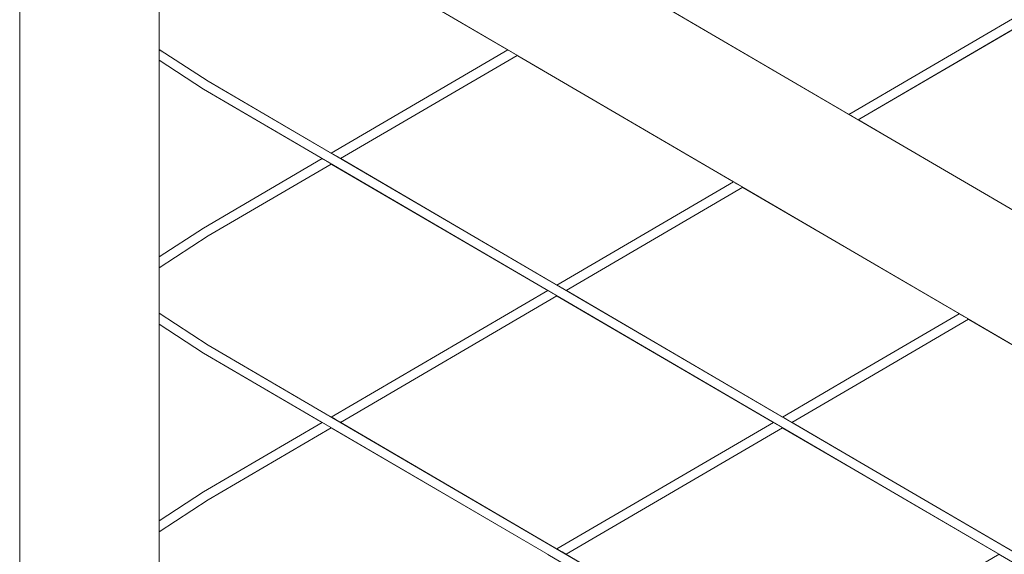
# Model space of a CAD drawing. Header units: millimetres. Extents: x -101298 to -58298, y 45839 to 66839.
# Tile 104 of 124: x -84967 to -84544, y 59648 to 59878. Entities that reach past the tile are written whole.
import ezdxf

# ---------------------------------------------------------------- set-up
doc = ezdxf.new("R2010")
doc.units = ezdxf.units.MM
doc.header["$MEASUREMENT"] = 0
doc.linetypes.add('Wipeout_Contour', pattern=[1000, 0, -1000])
doc.layers.add('Nowe_Konstrukcja - Schody', color=7, linetype='Continuous')
doc.layers.add('Nowe_Konstrukcja - Ściany zew', color=7, linetype='Continuous')
doc.layers.add('Nowe_Konstrukcja - Schody_Nr_pióra__101', color=250, linetype='Continuous', lineweight=13, true_color=0x333333)

msp = doc.modelspace()

# ---------------------------------------------------------------- wipeouts: each hides what was drawn before it
at = {"color": 254, "linetype": 'Wipeout_Contour', "lineweight": 0, "ltscale": 519223.660271}
msp.add_wipeout([(-84907.26, 59860.14), (-84907.26, 59775.63), (-84888.32, 59788.07), (-84837.3, 59817.89), (-84888.32, 59847.7)], dxfattribs=at).dxf.layer = 'Nowe_Konstrukcja - Ściany zew'
at = {"color": 254, "linetype": 'Wipeout_Contour', "lineweight": 0, "ltscale": 518897.448978}
msp.add_wipeout([(-84907.26, 59662.3), (-84888.32, 59674.74), (-84837.3, 59704.55), (-84888.32, 59734.37), (-84907.26, 59746.8)], dxfattribs=at).dxf.layer = 'Nowe_Konstrukcja - Ściany zew'

# ---------------------------------------------------------------- next in the draw order: wipeouts: each hides what was drawn before it
at = {"color": 254, "linetype": 'Wipeout_Contour', "lineweight": 0, "ltscale": 726989.95763}
msp.add_wipeout([(-84886.21, 59898), (-84907.26, 59884.26), (-84907.26, 59864.84), (-84886.21, 59851.1), (-84833.34, 59820.2), (-84757.43, 59864.57), (-84850.42, 59918.92)], dxfattribs=at).dxf.layer = 'Nowe_Konstrukcja - Ściany zew'
at = {"color": 254, "linetype": 'Wipeout_Contour', "lineweight": 0, "ltscale": 726516.375368}
msp.add_wipeout([(-84886.21, 59784.67), (-84907.26, 59770.93), (-84907.26, 59751.51), (-84886.21, 59737.77), (-84833.34, 59706.87), (-84740.34, 59761.22), (-84833.34, 59815.57)], dxfattribs=at).dxf.layer = 'Nowe_Konstrukcja - Ściany zew'
at = {"color": 254, "linetype": 'Wipeout_Contour', "lineweight": 0, "ltscale": 726059.863135}
msp.add_wipeout([(-84886.21, 59671.34), (-84907.26, 59657.6), (-84907.26, 59638.17), (-84886.21, 59624.44), (-84833.34, 59593.54), (-84740.34, 59647.89), (-84833.34, 59702.24)], dxfattribs=at).dxf.layer = 'Nowe_Konstrukcja - Ściany zew'

# ---------------------------------------------------------------- next in the draw order: wipeouts: each hides what was drawn before it
at = {"color": 254, "linetype": 'Wipeout_Contour', "lineweight": 0, "ltscale": 414902.246623}
msp.add_wipeout([(-84967.26, 59069.4), (-84907.26, 59069.4), (-84907.26, 60002.13), (-84967.26, 60002.13)], dxfattribs=at).dxf.layer = 'Nowe_Konstrukcja - Schody'
at = {"color": 254, "linetype": 'Wipeout_Contour', "lineweight": 0, "ltscale": 414907.88888}
msp.add_wipeout([(-84753.46, 59862.25), (-84829.37, 59817.89), (-84736.37, 59763.54), (-84660.46, 59807.9)], dxfattribs=at).dxf.layer = 'Nowe_Konstrukcja - Ściany zew'
at = {"color": 254, "linetype": 'Wipeout_Contour', "lineweight": 0, "ltscale": 414630.225465}
msp.add_wipeout([(-84829.37, 59704.55), (-84736.37, 59650.2), (-84643.37, 59704.55), (-84736.37, 59758.9)], dxfattribs=at).dxf.layer = 'Nowe_Konstrukcja - Ściany zew'

# ---------------------------------------------------------------- next in the draw order: linework, layer by layer
at = {"layer": 'Nowe_Konstrukcja - Schody_Nr_pióra__101', "color": 250, "linetype": 'Continuous', "lineweight": 13, "true_color": 0x333333}
msp.add_line((-84967.26, 59069.4), (-84967.26, 60002.13), dxfattribs=at)

# ---------------------------------------------------------------- next in the draw order: wipeouts: each hides what was drawn before it
at = {"color": 254, "linetype": 'Wipeout_Contour', "lineweight": 0, "ltscale": 311305.288497}
msp.add_wipeout([(-84907.26, 59660.22), (-84907.26, 59659.47), (-84887.26, 59673.04)], dxfattribs=at).dxf.layer = 'Nowe_Konstrukcja - Schody'
at = {"color": 254, "linetype": 'Wipeout_Contour', "lineweight": 0, "ltscale": 414126.411971}
msp.add_wipeout([(-84703.91, 59891.21), (-84610.91, 59836.86), (-84012.26, 60186.72), (-84012.26, 60295.42)], dxfattribs=at).dxf.layer = 'Nowe_Konstrukcja - Ściany zew'
at = {"color": 254, "linetype": 'Wipeout_Contour', "lineweight": 0, "ltscale": 414460.311893}
msp.add_wipeout([(-84656.5, 59805.58), (-84732.41, 59761.22), (-84639.41, 59706.87), (-84563.5, 59751.23)], dxfattribs=at).dxf.layer = 'Nowe_Konstrukcja - Ściany zew'
at = {"color": 254, "linetype": 'Wipeout_Contour', "lineweight": 0, "ltscale": 414182.617483}
msp.add_wipeout([(-84639.41, 59702.24), (-84732.41, 59647.89), (-84639.41, 59593.54), (-84546.41, 59647.89)], dxfattribs=at).dxf.layer = 'Nowe_Konstrukcja - Ściany zew'

# ---------------------------------------------------------------- next in the draw order: wipeouts: each hides what was drawn before it
at = {"color": 254, "linetype": 'Wipeout_Contour', "lineweight": 0, "ltscale": 414409.65469}
msp.add_wipeout([(-84642.79, 59704.21), (-84735.79, 59649.86), (-84734.39, 59649.04), (-84641.39, 59703.39)], dxfattribs=at).dxf.layer = 'Nowe_Konstrukcja - Schody'
at = {"color": 254, "linetype": 'Wipeout_Contour', "lineweight": 0, "ltscale": 415071.029583}
msp.add_wipeout([(-84888.01, 59674.24), (-84907.26, 59661.23), (-84907.26, 59660.22), (-84887.26, 59673.04)], dxfattribs=at).dxf.layer = 'Nowe_Konstrukcja - Schody'
at = {"color": 254, "linetype": 'Wipeout_Contour', "lineweight": 0, "ltscale": 413770.646557}
msp.add_wipeout([(-84606.95, 59834.54), (-84513.95, 59780.19), (-84012.26, 60073.38), (-84012.26, 60182.08)], dxfattribs=at).dxf.layer = 'Nowe_Konstrukcja - Ściany zew'
at = {"color": 254, "linetype": 'Wipeout_Contour', "lineweight": 0, "ltscale": 414012.738027}
msp.add_wipeout([(-84635.45, 59704.55), (-84542.45, 59650.2), (-84466.54, 59694.57), (-84559.54, 59748.92)], dxfattribs=at).dxf.layer = 'Nowe_Konstrukcja - Ściany zew'

# ---------------------------------------------------------------- next in the draw order: wipeouts: each hides what was drawn before it
at = {"color": 254, "linetype": 'Wipeout_Contour', "lineweight": 0, "ltscale": 413787.167475}
msp.add_wipeout([(-84339.88, 59620.54), (-84338.92, 59622.19), (-84618.92, 59785.82), (-84619.88, 59784.18)], dxfattribs=at).dxf.layer = 'Nowe_Konstrukcja - Schody'
at = {"color": 254, "linetype": 'Wipeout_Contour', "lineweight": 0, "ltscale": 414403.185376}
msp.add_wipeout([(-84641.39, 59703.39), (-84734.39, 59649.04), (-84732.99, 59648.23), (-84639.99, 59702.58)], dxfattribs=at).dxf.layer = 'Nowe_Konstrukcja - Schody'
at = {"color": 254, "linetype": 'Wipeout_Contour', "lineweight": 0, "ltscale": 311302.134792}
msp.add_wipeout([(-84886.52, 59671.83), (-84907.26, 59658.49), (-84907.26, 59658)], dxfattribs=at).dxf.layer = 'Nowe_Konstrukcja - Schody'

# ---------------------------------------------------------------- next in the draw order: wipeouts: each hides what was drawn before it
at = {"color": 254, "linetype": 'Wipeout_Contour', "lineweight": 0, "ltscale": 413788.430744}
msp.add_wipeout([(-84338.92, 59622.19), (-84336.18, 59626.87), (-84616.18, 59790.5), (-84618.92, 59785.82)], dxfattribs=at).dxf.layer = 'Nowe_Konstrukcja - Schody'
at = {"color": 254, "linetype": 'Wipeout_Contour', "lineweight": 0, "ltscale": 414398.610882}
msp.add_wipeout([(-84639.99, 59702.58), (-84732.99, 59648.23), (-84732.41, 59647.89), (-84639.41, 59702.24)], dxfattribs=at).dxf.layer = 'Nowe_Konstrukcja - Schody'
at = {"color": 254, "linetype": 'Wipeout_Contour', "lineweight": 0, "ltscale": 415066.418705}
msp.add_wipeout([(-84887.26, 59673.04), (-84907.26, 59659.47), (-84907.26, 59658.49), (-84886.52, 59671.83)], dxfattribs=at).dxf.layer = 'Nowe_Konstrukcja - Schody'

# ---------------------------------------------------------------- next in the draw order: wipeouts: each hides what was drawn before it
at = {"color": 254, "linetype": 'Wipeout_Contour', "lineweight": 0, "ltscale": 415080.804642}
msp.add_wipeout([(-84619.88, 59784.18), (-84618.92, 59785.82), (-84899.42, 59949.75), (-84900.42, 59948.14)], dxfattribs=at).dxf.layer = 'Nowe_Konstrukcja - Schody'
at = {"color": 254, "linetype": 'Wipeout_Contour', "lineweight": 0, "ltscale": 413790.766209}
msp.add_wipeout([(-84336.18, 59626.87), (-84332.09, 59633.87), (-84612.09, 59797.5), (-84616.18, 59790.5)], dxfattribs=at).dxf.layer = 'Nowe_Konstrukcja - Schody'
at = {"color": 254, "linetype": 'Wipeout_Contour', "lineweight": 0, "ltscale": 414414.229152}
msp.add_wipeout([(-84643.37, 59704.55), (-84736.37, 59650.2), (-84735.79, 59649.86), (-84642.79, 59704.21)], dxfattribs=at).dxf.layer = 'Nowe_Konstrukcja - Schody'
at = {"color": 254, "linetype": 'Wipeout_Contour', "lineweight": 0, "ltscale": 415063.244683}
msp.add_wipeout([(-84886.52, 59671.83), (-84907.26, 59658), (-84907.26, 59657.6), (-84886.21, 59671.34)], dxfattribs=at).dxf.layer = 'Nowe_Konstrukcja - Schody'

# ---------------------------------------------------------------- next in the draw order: wipeouts: each hides what was drawn before it
at = {"color": 254, "linetype": 'Wipeout_Contour', "lineweight": 0, "ltscale": 415081.879458}
msp.add_wipeout([(-84618.92, 59785.82), (-84616.18, 59790.5), (-84896.57, 59954.36), (-84899.42, 59949.75)], dxfattribs=at).dxf.layer = 'Nowe_Konstrukcja - Schody'
at = {"color": 254, "linetype": 'Wipeout_Contour', "lineweight": 0, "ltscale": 413793.820153}
msp.add_wipeout([(-84332.09, 59633.87), (-84327.26, 59642.13), (-84607.26, 59805.76), (-84612.09, 59797.5)], dxfattribs=at).dxf.layer = 'Nowe_Konstrukcja - Schody'
at = {"color": 254, "linetype": 'Wipeout_Contour', "lineweight": 0, "ltscale": 414857.264342}
msp.add_wipeout([(-84832.76, 59706.53), (-84831.35, 59705.71), (-84738.36, 59760.06), (-84739.76, 59760.88)], dxfattribs=at).dxf.layer = 'Nowe_Konstrukcja - Schody'
at = {"color": 254, "linetype": 'Wipeout_Contour', "lineweight": 0, "ltscale": 311309.881493}
msp.add_wipeout([(-84907.26, 59662.3), (-84907.26, 59662.22), (-84888.32, 59674.74)], dxfattribs=at).dxf.layer = 'Nowe_Konstrukcja - Schody'

# ---------------------------------------------------------------- next in the draw order: wipeouts: each hides what was drawn before it
at = {"color": 254, "linetype": 'Wipeout_Contour', "lineweight": 0, "ltscale": 415083.866294}
msp.add_wipeout([(-84616.18, 59790.5), (-84612.09, 59797.5), (-84892.3, 59961.26), (-84896.57, 59954.36)], dxfattribs=at).dxf.layer = 'Nowe_Konstrukcja - Schody'
at = {"color": 254, "linetype": 'Wipeout_Contour', "lineweight": 0, "ltscale": 413797.128931}
msp.add_wipeout([(-84602.44, 59814.02), (-84607.26, 59805.76), (-84327.26, 59642.13), (-84322.44, 59650.39)], dxfattribs=at).dxf.layer = 'Nowe_Konstrukcja - Schody'
at = {"color": 254, "linetype": 'Wipeout_Contour', "lineweight": 0, "ltscale": 311500.903685}
msp.add_wipeout([(-84907.26, 59773.55), (-84907.26, 59772.8), (-84887.26, 59786.37)], dxfattribs=at).dxf.layer = 'Nowe_Konstrukcja - Schody'
at = {"color": 254, "linetype": 'Wipeout_Contour', "lineweight": 0, "ltscale": 414850.795002}
msp.add_wipeout([(-84738.36, 59760.06), (-84831.35, 59705.71), (-84829.95, 59704.89), (-84736.95, 59759.24)], dxfattribs=at).dxf.layer = 'Nowe_Konstrukcja - Schody'
at = {"color": 254, "linetype": 'Wipeout_Contour', "lineweight": 0, "ltscale": 311308.501324}
msp.add_wipeout([(-84888.01, 59674.24), (-84907.26, 59661.79), (-84907.26, 59661.23)], dxfattribs=at).dxf.layer = 'Nowe_Konstrukcja - Schody'

# ---------------------------------------------------------------- next in the draw order: wipeouts: each hides what was drawn before it
at = {"color": 254, "linetype": 'Wipeout_Contour', "lineweight": 0, "ltscale": 415086.464515}
msp.add_wipeout([(-84612.09, 59797.5), (-84607.26, 59805.76), (-84887.26, 59969.4), (-84892.3, 59961.26)], dxfattribs=at).dxf.layer = 'Nowe_Konstrukcja - Schody'
at = {"color": 254, "linetype": 'Wipeout_Contour', "lineweight": 0, "ltscale": 413800.188864}
msp.add_wipeout([(-84598.34, 59821.03), (-84602.44, 59814.02), (-84322.44, 59650.39), (-84318.34, 59657.39)], dxfattribs=at).dxf.layer = 'Nowe_Konstrukcja - Schody'
at = {"color": 254, "linetype": 'Wipeout_Contour', "lineweight": 0, "ltscale": 415331.864992}
msp.add_wipeout([(-84888.01, 59787.57), (-84907.26, 59774.57), (-84907.26, 59773.55), (-84887.26, 59786.37)], dxfattribs=at).dxf.layer = 'Nowe_Konstrukcja - Schody'
at = {"color": 254, "linetype": 'Wipeout_Contour', "lineweight": 0, "ltscale": 414846.220463}
msp.add_wipeout([(-84829.95, 59704.89), (-84829.37, 59704.55), (-84736.37, 59758.9), (-84736.95, 59759.24)], dxfattribs=at).dxf.layer = 'Nowe_Konstrukcja - Schody'
at = {"color": 254, "linetype": 'Wipeout_Contour', "lineweight": 0, "ltscale": 414283.320687}
msp.add_wipeout([(-84638.83, 59706.53), (-84637.43, 59705.71), (-84607.26, 59723.34), (-84607.98, 59724.56)], dxfattribs=at).dxf.layer = 'Nowe_Konstrukcja - Schody'
at = {"color": 254, "linetype": 'Wipeout_Contour', "lineweight": 0, "ltscale": 415074.366927}
msp.add_wipeout([(-84888.32, 59674.74), (-84907.26, 59662.22), (-84907.26, 59661.79), (-84888.01, 59674.24)], dxfattribs=at).dxf.layer = 'Nowe_Konstrukcja - Schody'
at = {"color": 254, "linetype": 'Wipeout_Contour', "lineweight": 0, "ltscale": 413936.800479}
msp.add_wipeout([(-84608.27, 59611.73), (-84607.98, 59611.23), (-84545.83, 59647.55), (-84546.41, 59647.89)], dxfattribs=at).dxf.layer = 'Nowe_Konstrukcja - Schody'

# ---------------------------------------------------------------- next in the draw order: wipeouts: each hides what was drawn before it
at = {"color": 254, "linetype": 'Wipeout_Contour', "lineweight": 0, "ltscale": 415089.279869}
msp.add_wipeout([(-84607.26, 59805.76), (-84602.44, 59814.02), (-84882.23, 59977.54), (-84887.26, 59969.4)], dxfattribs=at).dxf.layer = 'Nowe_Konstrukcja - Schody'
at = {"color": 254, "linetype": 'Wipeout_Contour', "lineweight": 0, "ltscale": 413802.532721}
msp.add_wipeout([(-84595.61, 59825.71), (-84598.34, 59821.03), (-84318.34, 59657.39), (-84315.61, 59662.07)], dxfattribs=at).dxf.layer = 'Nowe_Konstrukcja - Schody'
at = {"color": 254, "linetype": 'Wipeout_Contour', "lineweight": 0, "ltscale": 311497.74713}
msp.add_wipeout([(-84886.52, 59785.17), (-84907.26, 59771.82), (-84907.26, 59771.33)], dxfattribs=at).dxf.layer = 'Nowe_Konstrukcja - Schody'
at = {"color": 254, "linetype": 'Wipeout_Contour', "lineweight": 0, "ltscale": 414861.838868}
msp.add_wipeout([(-84833.34, 59706.87), (-84832.76, 59706.53), (-84739.76, 59760.88), (-84740.34, 59761.22)], dxfattribs=at).dxf.layer = 'Nowe_Konstrukcja - Schody'
at = {"color": 254, "linetype": 'Wipeout_Contour', "lineweight": 0, "ltscale": 414277.51212}
msp.add_wipeout([(-84637.43, 59705.71), (-84636.03, 59704.89), (-84606.55, 59722.12), (-84607.26, 59723.34)], dxfattribs=at).dxf.layer = 'Nowe_Konstrukcja - Schody'
at = {"color": 254, "linetype": 'Wipeout_Contour', "lineweight": 0, "ltscale": 415004.069506}
msp.add_wipeout([(-84836.72, 59704.21), (-84888.01, 59674.24), (-84887.26, 59673.04), (-84835.32, 59703.39)], dxfattribs=at).dxf.layer = 'Nowe_Konstrukcja - Schody'

# ---------------------------------------------------------------- next in the draw order: wipeouts: each hides what was drawn before it
at = {"color": 254, "linetype": 'Wipeout_Contour', "lineweight": 0, "ltscale": 415091.883743}
msp.add_wipeout([(-84602.44, 59814.02), (-84598.34, 59821.03), (-84877.96, 59984.44), (-84882.23, 59977.54)], dxfattribs=at).dxf.layer = 'Nowe_Konstrukcja - Schody'
at = {"color": 254, "linetype": 'Wipeout_Contour', "lineweight": 0, "ltscale": 413803.801868}
msp.add_wipeout([(-84594.65, 59827.35), (-84595.61, 59825.71), (-84315.61, 59662.07), (-84314.65, 59663.71)], dxfattribs=at).dxf.layer = 'Nowe_Konstrukcja - Schody'
at = {"color": 254, "linetype": 'Wipeout_Contour', "lineweight": 0, "ltscale": 414687.33339}
msp.add_wipeout([(-84735.79, 59763.2), (-84734.39, 59762.38), (-84658.48, 59806.74), (-84659.88, 59807.56)], dxfattribs=at).dxf.layer = 'Nowe_Konstrukcja - Schody'
at = {"color": 254, "linetype": 'Wipeout_Contour', "lineweight": 0, "ltscale": 415327.250567}
msp.add_wipeout([(-84887.26, 59786.37), (-84907.26, 59772.8), (-84907.26, 59771.82), (-84886.52, 59785.17)], dxfattribs=at).dxf.layer = 'Nowe_Konstrukcja - Schody'
at = {"color": 254, "linetype": 'Wipeout_Contour', "lineweight": 0, "ltscale": 414273.40146}
msp.add_wipeout([(-84636.03, 59704.89), (-84635.45, 59704.55), (-84606.25, 59721.61), (-84606.55, 59722.12)], dxfattribs=at).dxf.layer = 'Nowe_Konstrukcja - Schody'
at = {"color": 254, "linetype": 'Wipeout_Contour', "lineweight": 0, "ltscale": 414998.233023}
msp.add_wipeout([(-84835.32, 59703.39), (-84887.26, 59673.04), (-84886.52, 59671.83), (-84833.92, 59702.58)], dxfattribs=at).dxf.layer = 'Nowe_Konstrukcja - Schody'

# ---------------------------------------------------------------- next in the draw order: wipeouts: each hides what was drawn before it
at = {"color": 254, "linetype": 'Wipeout_Contour', "lineweight": 0, "ltscale": 415093.878417}
msp.add_wipeout([(-84598.34, 59821.03), (-84595.61, 59825.71), (-84875.1, 59989.05), (-84877.96, 59984.44)], dxfattribs=at).dxf.layer = 'Nowe_Konstrukcja - Schody'
at = {"color": 254, "linetype": 'Wipeout_Contour', "lineweight": 0, "ltscale": 414680.864539}
msp.add_wipeout([(-84658.48, 59806.74), (-84734.39, 59762.38), (-84732.99, 59761.56), (-84657.08, 59805.92)], dxfattribs=at).dxf.layer = 'Nowe_Konstrukcja - Schody'
at = {"color": 254, "linetype": 'Wipeout_Contour', "lineweight": 0, "ltscale": 415324.074115}
msp.add_wipeout([(-84886.52, 59785.17), (-84907.26, 59771.33), (-84907.26, 59770.93), (-84886.21, 59784.67)], dxfattribs=at).dxf.layer = 'Nowe_Konstrukcja - Schody'
at = {"color": 254, "linetype": 'Wipeout_Contour', "lineweight": 0, "ltscale": 414287.424754}
msp.add_wipeout([(-84608.27, 59725.07), (-84639.41, 59706.87), (-84638.83, 59706.53), (-84607.98, 59724.56)], dxfattribs=at).dxf.layer = 'Nowe_Konstrukcja - Schody'
at = {"color": 254, "linetype": 'Wipeout_Contour', "lineweight": 0, "ltscale": 414994.107779}
msp.add_wipeout([(-84833.92, 59702.58), (-84886.52, 59671.83), (-84886.21, 59671.34), (-84833.34, 59702.24)], dxfattribs=at).dxf.layer = 'Nowe_Konstrukcja - Schody'

# ---------------------------------------------------------------- next in the draw order: wipeouts: each hides what was drawn before it
at = {"color": 254, "linetype": 'Wipeout_Contour', "lineweight": 0, "ltscale": 415094.958379}
msp.add_wipeout([(-84595.61, 59825.71), (-84594.65, 59827.35), (-84874.1, 59990.67), (-84875.1, 59989.05)], dxfattribs=at).dxf.layer = 'Nowe_Konstrukcja - Schody'
at = {"color": 254, "linetype": 'Wipeout_Contour', "lineweight": 0, "ltscale": 414676.290353}
msp.add_wipeout([(-84732.99, 59761.56), (-84732.41, 59761.22), (-84656.5, 59805.58), (-84657.08, 59805.92)], dxfattribs=at).dxf.layer = 'Nowe_Konstrukcja - Schody'
at = {"color": 254, "linetype": 'Wipeout_Contour', "lineweight": 0, "ltscale": 311505.50088}
msp.add_wipeout([(-84907.26, 59775.63), (-84907.26, 59775.56), (-84888.32, 59788.07)], dxfattribs=at).dxf.layer = 'Nowe_Konstrukcja - Schody'
at = {"color": 254, "linetype": 'Wipeout_Contour', "lineweight": 0, "ltscale": 414210.458558}
msp.add_wipeout([(-84562.92, 59750.89), (-84607.98, 59724.56), (-84607.26, 59723.34), (-84561.52, 59750.07)], dxfattribs=at).dxf.layer = 'Nowe_Konstrukcja - Schody'
at = {"color": 254, "linetype": 'Wipeout_Contour', "lineweight": 0, "ltscale": 415008.198386}
msp.add_wipeout([(-84837.3, 59704.55), (-84888.32, 59674.74), (-84888.01, 59674.24), (-84836.72, 59704.21)], dxfattribs=at).dxf.layer = 'Nowe_Konstrukcja - Schody'

# ---------------------------------------------------------------- next in the draw order: wipeouts: each hides what was drawn before it
at = {"color": 254, "linetype": 'Wipeout_Contour', "lineweight": 0, "ltscale": 415134.912202}
msp.add_wipeout([(-84832.76, 59819.86), (-84831.35, 59819.04), (-84755.44, 59863.41), (-84756.84, 59864.23)], dxfattribs=at).dxf.layer = 'Nowe_Konstrukcja - Schody'
at = {"color": 254, "linetype": 'Wipeout_Contour', "lineweight": 0, "ltscale": 414517.624495}
msp.add_wipeout([(-84610.33, 59836.52), (-84608.93, 59835.7), (-84607.26, 59836.67), (-84607.98, 59837.89)], dxfattribs=at).dxf.layer = 'Nowe_Konstrukcja - Schody'
at = {"color": 254, "linetype": 'Wipeout_Contour', "lineweight": 0, "ltscale": 414691.907549}
msp.add_wipeout([(-84736.37, 59763.54), (-84735.79, 59763.2), (-84659.88, 59807.56), (-84660.46, 59807.9)], dxfattribs=at).dxf.layer = 'Nowe_Konstrukcja - Schody'
at = {"color": 254, "linetype": 'Wipeout_Contour', "lineweight": 0, "ltscale": 311504.119437}
msp.add_wipeout([(-84907.26, 59774.57), (-84888.01, 59787.57), (-84907.26, 59775.13)], dxfattribs=at).dxf.layer = 'Nowe_Konstrukcja - Schody'
at = {"color": 254, "linetype": 'Wipeout_Contour', "lineweight": 0, "ltscale": 414204.650164}
msp.add_wipeout([(-84607.26, 59723.34), (-84606.55, 59722.12), (-84560.12, 59749.26), (-84561.52, 59750.07)], dxfattribs=at).dxf.layer = 'Nowe_Konstrukcja - Schody'

# ---------------------------------------------------------------- next in the draw order: wipeouts: each hides what was drawn before it
at = {"color": 254, "linetype": 'Wipeout_Contour', "lineweight": 0, "ltscale": 415128.443306}
msp.add_wipeout([(-84755.44, 59863.41), (-84831.35, 59819.04), (-84829.95, 59818.22), (-84754.04, 59862.59)], dxfattribs=at).dxf.layer = 'Nowe_Konstrukcja - Schody'
at = {"color": 254, "linetype": 'Wipeout_Contour', "lineweight": 0, "ltscale": 414511.844154}
msp.add_wipeout([(-84608.93, 59835.7), (-84607.53, 59834.88), (-84606.55, 59835.45), (-84607.26, 59836.67)], dxfattribs=at).dxf.layer = 'Nowe_Konstrukcja - Schody'
at = {"color": 254, "linetype": 'Wipeout_Contour', "lineweight": 0, "ltscale": 415335.204907}
msp.add_wipeout([(-84888.32, 59788.07), (-84907.26, 59775.56), (-84907.26, 59775.13), (-84888.01, 59787.57)], dxfattribs=at).dxf.layer = 'Nowe_Konstrukcja - Schody'
at = {"color": 254, "linetype": 'Wipeout_Contour', "lineweight": 0, "ltscale": 414200.545086}
msp.add_wipeout([(-84606.55, 59722.12), (-84606.25, 59721.61), (-84559.54, 59748.92), (-84560.12, 59749.26)], dxfattribs=at).dxf.layer = 'Nowe_Konstrukcja - Schody'

# ---------------------------------------------------------------- next in the draw order: wipeouts: each hides what was drawn before it
at = {"color": 254, "linetype": 'Wipeout_Contour', "lineweight": 0, "ltscale": 415123.869069}
msp.add_wipeout([(-84829.95, 59818.22), (-84829.37, 59817.89), (-84753.46, 59862.25), (-84754.04, 59862.59)], dxfattribs=at).dxf.layer = 'Nowe_Konstrukcja - Schody'
at = {"color": 254, "linetype": 'Wipeout_Contour', "lineweight": 0, "ltscale": 414507.706762}
msp.add_wipeout([(-84607.53, 59834.88), (-84606.95, 59834.54), (-84606.25, 59834.95), (-84606.55, 59835.45)], dxfattribs=at).dxf.layer = 'Nowe_Konstrukcja - Schody'
at = {"color": 254, "linetype": 'Wipeout_Contour', "lineweight": 0, "ltscale": 415265.041068}
msp.add_wipeout([(-84836.72, 59817.55), (-84888.01, 59787.57), (-84887.26, 59786.37), (-84835.32, 59816.73)], dxfattribs=at).dxf.layer = 'Nowe_Konstrukcja - Schody'
at = {"color": 254, "linetype": 'Wipeout_Contour', "lineweight": 0, "ltscale": 414214.567907}
msp.add_wipeout([(-84563.5, 59751.23), (-84608.27, 59725.07), (-84607.98, 59724.56), (-84562.92, 59750.89)], dxfattribs=at).dxf.layer = 'Nowe_Konstrukcja - Schody'

# ---------------------------------------------------------------- next in the draw order: wipeouts: each hides what was drawn before it
at = {"color": 254, "linetype": 'Wipeout_Contour', "lineweight": 0, "ltscale": 415139.486401}
msp.add_wipeout([(-84757.43, 59864.57), (-84833.34, 59820.2), (-84832.76, 59819.86), (-84756.84, 59864.23)], dxfattribs=at).dxf.layer = 'Nowe_Konstrukcja - Schody'
at = {"color": 254, "linetype": 'Wipeout_Contour', "lineweight": 0, "ltscale": 414521.683316}
msp.add_wipeout([(-84610.91, 59836.86), (-84610.33, 59836.52), (-84607.98, 59837.89), (-84608.27, 59838.4)], dxfattribs=at).dxf.layer = 'Nowe_Konstrukcja - Schody'
at = {"color": 254, "linetype": 'Wipeout_Contour', "lineweight": 0, "ltscale": 415259.203838}
msp.add_wipeout([(-84887.26, 59786.37), (-84886.52, 59785.17), (-84833.92, 59815.91), (-84835.32, 59816.73)], dxfattribs=at).dxf.layer = 'Nowe_Konstrukcja - Schody'
at = {"color": 254, "linetype": 'Wipeout_Contour', "lineweight": 0, "ltscale": 414549.447364}
msp.add_wipeout([(-84608.27, 59570.7), (-84607.98, 59571.21), (-84888.01, 59734.86), (-84888.32, 59734.37)], dxfattribs=at).dxf.layer = 'Nowe_Konstrukcja - Schody'

# ---------------------------------------------------------------- next in the draw order: wipeouts: each hides what was drawn before it
at = {"color": 254, "linetype": 'Wipeout_Contour', "lineweight": 0, "ltscale": 414248.22184}
msp.add_wipeout([(-84607.98, 59837.89), (-84607.26, 59836.67), (-84327.26, 60000.31), (-84327.98, 60001.53)], dxfattribs=at).dxf.layer = 'Nowe_Konstrukcja - Schody'
at = {"color": 254, "linetype": 'Wipeout_Contour', "lineweight": 0, "ltscale": 415255.078047}
msp.add_wipeout([(-84886.52, 59785.17), (-84886.21, 59784.67), (-84833.34, 59815.57), (-84833.92, 59815.91)], dxfattribs=at).dxf.layer = 'Nowe_Konstrukcja - Schody'
at = {"color": 254, "linetype": 'Wipeout_Contour', "lineweight": 0, "ltscale": 414550.140159}
msp.add_wipeout([(-84607.26, 59572.43), (-84606.55, 59573.65), (-84886.52, 59737.27), (-84887.26, 59736.07)], dxfattribs=at).dxf.layer = 'Nowe_Konstrukcja - Schody'

# ---------------------------------------------------------------- next in the draw order: wipeouts: each hides what was drawn before it
at = {"color": 254, "linetype": 'Wipeout_Contour', "lineweight": 0, "ltscale": 414243.068081}
msp.add_wipeout([(-84607.26, 59836.67), (-84606.55, 59835.45), (-84326.55, 59999.09), (-84327.26, 60000.31)], dxfattribs=at).dxf.layer = 'Nowe_Konstrukcja - Schody'
at = {"color": 254, "linetype": 'Wipeout_Contour', "lineweight": 0, "ltscale": 415269.170461}
msp.add_wipeout([(-84837.3, 59817.89), (-84888.32, 59788.07), (-84888.01, 59787.57), (-84836.72, 59817.55)], dxfattribs=at).dxf.layer = 'Nowe_Konstrukcja - Schody'
at = {"color": 254, "linetype": 'Wipeout_Contour', "lineweight": 0, "ltscale": 414550.427036}
msp.add_wipeout([(-84606.55, 59573.65), (-84606.25, 59574.16), (-84886.21, 59737.77), (-84886.52, 59737.27)], dxfattribs=at).dxf.layer = 'Nowe_Konstrukcja - Schody'

# ---------------------------------------------------------------- next in the draw order: linework, layer by layer
at = {"layer": 'Nowe_Konstrukcja - Schody_Nr_pióra__101', "color": 250, "linetype": 'Continuous', "lineweight": 13, "true_color": 0x333333}
for p, q in [((-84907.26, 59662.3), (-84888.32, 59674.74)), ((-84907.26, 59657.6), (-84886.21, 59671.34))]:
    msp.add_line(p, q, dxfattribs=at)

# ---------------------------------------------------------------- next in the draw order: wipeouts: each hides what was drawn before it
at = {"color": 254, "linetype": 'Wipeout_Contour', "lineweight": 0, "ltscale": 414239.42379}
msp.add_wipeout([(-84326.55, 59999.09), (-84606.55, 59835.45), (-84606.25, 59834.95), (-84326.25, 59998.58)], dxfattribs=at).dxf.layer = 'Nowe_Konstrukcja - Schody'
at = {"color": 254, "linetype": 'Wipeout_Contour', "lineweight": 0, "ltscale": 415241.353455}
msp.add_wipeout([(-84888.01, 59734.86), (-84907.26, 59747.24), (-84907.26, 59746.8), (-84888.32, 59734.37)], dxfattribs=at).dxf.layer = 'Nowe_Konstrukcja - Schody'
at = {"color": 254, "linetype": 'Wipeout_Contour', "lineweight": 0, "ltscale": 413517.957771}
msp.add_wipeout([(-84328.27, 59520.4), (-84327.98, 59520.91), (-84607.98, 59684.54), (-84608.27, 59684.04)], dxfattribs=at).dxf.layer = 'Nowe_Konstrukcja - Schody'

# ---------------------------------------------------------------- next in the draw order: wipeouts: each hides what was drawn before it
at = {"color": 254, "linetype": 'Wipeout_Contour', "lineweight": 0, "ltscale": 414251.866106}
msp.add_wipeout([(-84608.27, 59838.4), (-84607.98, 59837.89), (-84327.98, 60001.53), (-84328.27, 60002.04)], dxfattribs=at).dxf.layer = 'Nowe_Konstrukcja - Schody'
at = {"color": 254, "linetype": 'Wipeout_Contour', "lineweight": 0, "ltscale": 415244.973465}
msp.add_wipeout([(-84886.52, 59737.27), (-84907.26, 59750.44), (-84907.26, 59749.42), (-84887.26, 59736.07)], dxfattribs=at).dxf.layer = 'Nowe_Konstrukcja - Schody'
at = {"color": 254, "linetype": 'Wipeout_Contour', "lineweight": 0, "ltscale": 413518.783588}
msp.add_wipeout([(-84606.55, 59686.99), (-84607.26, 59685.76), (-84327.26, 59522.13), (-84326.55, 59523.35)], dxfattribs=at).dxf.layer = 'Nowe_Konstrukcja - Schody'

# ---------------------------------------------------------------- next in the draw order: wipeouts: each hides what was drawn before it
at = {"color": 254, "linetype": 'Wipeout_Contour', "lineweight": 0, "ltscale": 311444.708252}
msp.add_wipeout([(-84907.26, 59749.42), (-84907.26, 59748.71), (-84887.26, 59736.07)], dxfattribs=at).dxf.layer = 'Nowe_Konstrukcja - Schody'
at = {"color": 254, "linetype": 'Wipeout_Contour', "lineweight": 0, "ltscale": 413519.125697}
msp.add_wipeout([(-84606.25, 59687.49), (-84606.55, 59686.99), (-84326.55, 59523.35), (-84326.25, 59523.85)], dxfattribs=at).dxf.layer = 'Nowe_Konstrukcja - Schody'

# ---------------------------------------------------------------- next in the draw order: linework, layer by layer
at = {"layer": 'Nowe_Konstrukcja - Schody_Nr_pióra__101', "color": 250, "linetype": 'Continuous', "lineweight": 13, "true_color": 0x333333}
for p, q in [((-84314.65, 59663.71), (-84594.65, 59827.35)), ((-84608.27, 59611.73), (-84546.41, 59647.89))]:
    msp.add_line(p, q, dxfattribs=at)

# ---------------------------------------------------------------- next in the draw order: wipeouts: each hides what was drawn before it
at = {"color": 254, "linetype": 'Wipeout_Contour', "lineweight": 0, "ltscale": 415246.591485}
msp.add_wipeout([(-84886.21, 59737.77), (-84907.26, 59751.43), (-84907.26, 59751.02), (-84886.52, 59737.27)], dxfattribs=at).dxf.layer = 'Nowe_Konstrukcja - Schody'

# ---------------------------------------------------------------- next in the draw order: wipeouts: each hides what was drawn before it
at = {"color": 254, "linetype": 'Wipeout_Contour', "lineweight": 0, "ltscale": 311446.706171}
msp.add_wipeout([(-84907.26, 59751.02), (-84907.26, 59750.44), (-84886.52, 59737.27)], dxfattribs=at).dxf.layer = 'Nowe_Konstrukcja - Schody'

# ---------------------------------------------------------------- next in the draw order: wipeouts: each hides what was drawn before it
at = {"color": 254, "linetype": 'Wipeout_Contour', "lineweight": 0, "ltscale": 311447.612549}
msp.add_wipeout([(-84886.21, 59737.77), (-84907.26, 59751.51), (-84907.26, 59751.43)], dxfattribs=at).dxf.layer = 'Nowe_Konstrukcja - Schody'

# ---------------------------------------------------------------- next in the draw order: wipeouts: each hides what was drawn before it
at = {"color": 254, "linetype": 'Wipeout_Contour', "lineweight": 0, "ltscale": 414810.54791}
msp.add_wipeout([(-84608.27, 59684.04), (-84607.98, 59684.54), (-84888.01, 59848.2), (-84888.32, 59847.7)], dxfattribs=at).dxf.layer = 'Nowe_Konstrukcja - Schody'

# ---------------------------------------------------------------- next in the draw order: wipeouts: each hides what was drawn before it
at = {"color": 254, "linetype": 'Wipeout_Contour', "lineweight": 0, "ltscale": 414811.249314}
msp.add_wipeout([(-84607.26, 59685.76), (-84606.55, 59686.99), (-84886.52, 59850.6), (-84887.26, 59849.4)], dxfattribs=at).dxf.layer = 'Nowe_Konstrukcja - Schody'

# ---------------------------------------------------------------- next in the draw order: linework, layer by layer
at = {"layer": 'Nowe_Konstrukcja - Schody_Nr_pióra__101', "color": 250, "linetype": 'Continuous', "lineweight": 13, "true_color": 0x333333}
msp.add_line((-84328.27, 59520.4), (-84608.27, 59684.04), dxfattribs=at)

# ---------------------------------------------------------------- next in the draw order: wipeouts: each hides what was drawn before it
at = {"color": 254, "linetype": 'Wipeout_Contour', "lineweight": 0, "ltscale": 414811.539755}
msp.add_wipeout([(-84606.55, 59686.99), (-84606.25, 59687.49), (-84886.21, 59851.1), (-84886.52, 59850.6)], dxfattribs=at).dxf.layer = 'Nowe_Konstrukcja - Schody'

# ---------------------------------------------------------------- next in the draw order: linework, layer by layer
at = {"layer": 'Nowe_Konstrukcja - Schody_Nr_pióra__101', "color": 250, "linetype": 'Continuous', "lineweight": 13, "true_color": 0x333333}
for p, q in [((-84608.27, 59838.4), (-84328.27, 60002.04)), ((-84606.25, 59834.95), (-84326.25, 59998.58)), ((-84594.65, 59827.35), (-84874.1, 59990.67)), ((-84833.34, 59820.2), (-84757.43, 59864.57)), ((-84829.37, 59817.89), (-84753.46, 59862.25)), ((-84610.91, 59836.86), (-84608.27, 59838.4)), ((-84606.95, 59834.54), (-84606.25, 59834.95)), ((-84888.32, 59788.07), (-84837.3, 59817.89)), ((-84886.21, 59784.67), (-84833.34, 59815.57)), ((-84736.37, 59763.54), (-84660.46, 59807.9)), ((-84732.41, 59761.22), (-84656.5, 59805.58)), ((-84907.26, 59775.63), (-84888.32, 59788.07)), ((-84907.26, 59770.93), (-84886.21, 59784.67)), ((-84339.88, 59620.54), (-84619.88, 59784.18)), ((-84833.34, 59706.87), (-84740.34, 59761.22)), ((-84829.37, 59704.55), (-84736.37, 59758.9)), ((-84886.21, 59737.77), (-84907.26, 59751.51)), ((-84608.27, 59725.07), (-84563.5, 59751.23)), ((-84888.32, 59734.37), (-84907.26, 59746.8)), ((-84606.25, 59721.61), (-84559.54, 59748.92)), ((-84606.25, 59574.16), (-84886.21, 59737.77)), ((-84608.27, 59570.7), (-84888.32, 59734.37)), ((-84639.41, 59706.87), (-84608.27, 59725.07)), ((-84635.45, 59704.55), (-84606.25, 59721.61)), ((-84888.32, 59674.74), (-84837.3, 59704.55)), ((-84736.37, 59650.2), (-84643.37, 59704.55)), ((-84886.21, 59671.34), (-84833.34, 59702.24)), ((-84732.41, 59647.89), (-84639.41, 59702.24)), ((-84326.25, 59523.85), (-84606.25, 59687.49))]:
    msp.add_line(p, q, dxfattribs=at)

# ---------------------------------------------------------------- next in the draw order: wipeouts: each hides what was drawn before it
at = {"color": 254, "linetype": 'Wipeout_Contour', "lineweight": 0, "ltscale": 415502.403327}
msp.add_wipeout([(-84888.01, 59848.2), (-84907.26, 59860.57), (-84907.26, 59860.14), (-84888.32, 59847.7)], dxfattribs=at).dxf.layer = 'Nowe_Konstrukcja - Schody'

# ---------------------------------------------------------------- next in the draw order: wipeouts: each hides what was drawn before it
at = {"color": 254, "linetype": 'Wipeout_Contour', "lineweight": 0, "ltscale": 415506.031897}
msp.add_wipeout([(-84886.52, 59850.6), (-84907.26, 59863.77), (-84907.26, 59862.76), (-84887.26, 59849.4)], dxfattribs=at).dxf.layer = 'Nowe_Konstrukcja - Schody'

# ---------------------------------------------------------------- next in the draw order: wipeouts: each hides what was drawn before it
at = {"color": 254, "linetype": 'Wipeout_Contour', "lineweight": 0, "ltscale": 311640.500355}
msp.add_wipeout([(-84907.26, 59862.76), (-84907.26, 59862.05), (-84887.26, 59849.4)], dxfattribs=at).dxf.layer = 'Nowe_Konstrukcja - Schody'

# ---------------------------------------------------------------- next in the draw order: linework, layer by layer
at = {"layer": 'Nowe_Konstrukcja - Schody_Nr_pióra__101', "color": 250, "linetype": 'Continuous', "lineweight": 13, "true_color": 0x333333}
msp.add_line((-84608.27, 59684.04), (-84888.32, 59847.7), dxfattribs=at)

# ---------------------------------------------------------------- next in the draw order: wipeouts: each hides what was drawn before it
at = {"color": 254, "linetype": 'Wipeout_Contour', "lineweight": 0, "ltscale": 415507.653568}
msp.add_wipeout([(-84886.21, 59851.1), (-84907.26, 59864.76), (-84907.26, 59864.35), (-84886.52, 59850.6)], dxfattribs=at).dxf.layer = 'Nowe_Konstrukcja - Schody'

# ---------------------------------------------------------------- next in the draw order: wipeouts: each hides what was drawn before it
at = {"color": 254, "linetype": 'Wipeout_Contour', "lineweight": 0, "ltscale": 311642.501961}
msp.add_wipeout([(-84907.26, 59864.35), (-84907.26, 59863.77), (-84886.52, 59850.6)], dxfattribs=at).dxf.layer = 'Nowe_Konstrukcja - Schody'

# ---------------------------------------------------------------- next in the draw order: wipeouts: each hides what was drawn before it
at = {"color": 254, "linetype": 'Wipeout_Contour', "lineweight": 0, "ltscale": 311643.409965}
msp.add_wipeout([(-84886.21, 59851.1), (-84907.26, 59864.84), (-84907.26, 59864.76)], dxfattribs=at).dxf.layer = 'Nowe_Konstrukcja - Schody'

# ---------------------------------------------------------------- next in the draw order: linework, layer by layer
at = {"layer": 'Nowe_Konstrukcja - Schody_Nr_pióra__101', "color": 250, "linetype": 'Continuous', "lineweight": 13, "true_color": 0x333333}
for p, q in [((-84907.26, 59069.4), (-84907.26, 60002.13)), ((-84619.88, 59784.18), (-84900.42, 59948.14)), ((-84886.21, 59851.1), (-84907.26, 59864.84)), ((-84888.32, 59847.7), (-84907.26, 59860.14)), ((-84606.25, 59687.49), (-84886.21, 59851.1))]:
    msp.add_line(p, q, dxfattribs=at)

doc.saveas('drawing.dxf')
